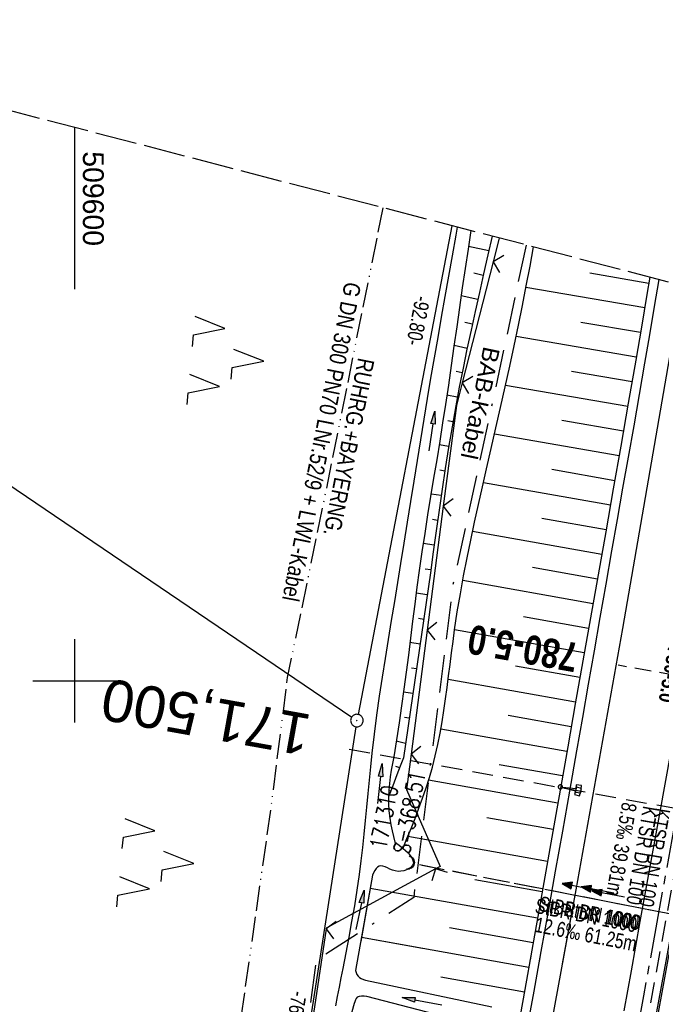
# Model space of a CAD drawing. Extents: x 509317 to 509828, y 453812 to 454779.
# Tile 21 of 23: x 509593 to 509670, y 454661 to 454779. Entities that reach past the tile are written whole.
import ezdxf
from ezdxf.enums import TextEntityAlignment as Align

# ---------------------------------------------------------------- set-up
doc = ezdxf.new("R2010")
doc.units = 0
doc.header["$LTSCALE"] = 10
doc.header["$MEASUREMENT"] = 0
for name, pattern in [('ACAD_ISO13W100', [36, 12, -3, 12, -3, 0, -3, 0, -3]), ('ACAD_ISO16W100', [73, 15, -6.5, 15, -6.5, 15, -7, 1, -7]), ('ACHSE', [5.5, 4, -0.5, 0.5, -0.5]), ('AUSGEZOGEN', [0]), ('LT00', [0]), ('LT12', [0.4, 0.3, -0.1]), ('LT14', [0.6, 0.5, -0.1]), ('LT17', [0.15, 0.1, -0.05]), ('STRICHLINIE2', [0.375, 0.25, -0.125])]:
    doc.linetypes.add(name, pattern=pattern)
doc.layers.get('0').update_dxf_attribs({"linetype": 'LT00'})
for name, color, linetype in [('--EK_FBR', 1, 'LT00'), ('--EK_Halt-Pfeil', 4, 'LT00'), ('--EK_Haltung', 7, 'STRICHLINIE2'), ('--EK_Haltung-Text', 140, 'LT00'), ('--EK_Schacht-Text', 5, 'LT00'), ('--EK_ST-93-1', 30, 'LT17'), ('--EK_STATIONSZEICHEN_NR', 19, 'LT17'), ('--EL_DFK_AB_L', 21, 'LT00'), ('--EL_DFK_AB_P', 7, 'LT00'), ('--EL_Halt-Pfeil', 4, 'LT00'), ('--EL_Haltung', 182, 'STRICHLINIE2'), ('--EL_Haltung-Text', 182, 'LT00'), ('-AX-093', 35, 'ACHSE'), ('-STATIONZEICHEN_NR', 19, 'LT00'), ('ABSTAND', 8, 'LT00'), ('BAB-KABEL', 220, 'ACAD_ISO16W100'), ('BAB-KABEL_TEXT', 221, 'Continuous'), ('DFK_AB_L', 21, 'LT00'), ('DFK_AB_P', 7, 'LT00'), ('DFK_KATASTER', 250, 'LT00'), ('DFK_NUTZUNG', 250, 'LT00'), ('DL', 182, 'LT12'), ('DL_PFEIL', 201, 'LT00'), ('DL_TEXT', 182, 'LT00'), ('GASLTG', 250, 'ACAD_ISO13W100'), ('GASLTG_TEXT', 250, 'Continuous'), ('PFEIL', 140, 'AUSGEZOGEN'), ('V116_AFBR_BAB', 250, 'LT00'), ('V116_BOESCH', 250, 'LT00'), ('V116_BOSCHUNG', 250, 'LT00'), ('V116_GRABEN', 250, 'LT00'), ('V116_LD_MARK', 250, 'LT00'), ('V116_RASTER', 250, 'LT00'), ('V116_SCHILD_K', 1, 'LT00'), ('V116_UK_DURCH', 182, 'LT00'), ('V116_ZAUN', 40, 'LT00'), ('V117_AFBR_BAB', 250, 'LT00'), ('V117_BOESCH', 250, 'LT00'), ('V117_BOSCHUNG', 250, 'LT00'), ('V117_GRABEN', 250, 'LT00'), ('V117_H_BORD', 8, 'LT00'), ('V117_LD_MARK', 250, 'LT00'), ('V117_RASTER', 250, 'LT00'), ('V117_SCHILD_K', 1, 'LT00'), ('V117_UK_DURCH', 182, 'LT00'), ('V117_ZAUN', 40, 'LT00')]:
    doc.layers.add(name, color=color, linetype=linetype)
doc.layers.add('-BLATT_117-RAND', color=7, linetype='LT14', plot=False)
doc.styles.add('Beschrift', font='ARIAL.TTF')
doc.styles.add('Haltungsbeschriftung', font='ARIAL.TTF', dxfattribs={"width": 0.75})
doc.styles.add('Knoten', font='ARIALBD.TTF', dxfattribs={"width": 0.8, "height": 1.8})
doc.styles.add('schachtbeschriftung', font='romans.shx', dxfattribs={"width": 0.75, "height": 2})
doc.styles.get("Standard").update_dxf_attribs({"font": 'ARIAL.TTF'})
doc.styles.add('Versorgungsltg', font='ARIAL.TTF', dxfattribs={"width": 0.8, "height": 2})

# ---------------------------------------------------------------- blocks, each defined once
blk = doc.blocks.new('SYMB0003')
at = {"color": 0, "linetype": 'ByBlock'}
for p, q in [((-0.015712, 0), (0.010166, 0.012015)), ((0, -0.021257), (-0.015712, 0)), ((0.010166, 0.012015), (0, -0.021257))]:
    blk.add_line(p, q, dxfattribs=at)
for points in [[(-0.031395, 0.499013), (-0.093691, 0.491144), (-0.154509, 0.475528), (-0.21289, 0.452414), (-0.267913, 0.422164), (-0.318712, 0.385257), (-0.364484, 0.342274), (-0.404509, 0.293893), (-0.438154, 0.240877), (-0.464888, 0.184062), (-0.484292, 0.124345), (-0.496058, 0.062667), (-0.5, 0)], [(-0.5, 0), (-0.496058, -0.062667), (-0.484292, -0.124345), (-0.464888, -0.184062), (-0.438154, -0.240877), (-0.404509, -0.293893), (-0.364485, -0.342274), (-0.318712, -0.385257), (-0.267914, -0.422164), (-0.21289, -0.452414), (-0.154509, -0.475529), (-0.093691, -0.491144), (-0.031395, -0.499014), (0.031395, -0.499014)], [(0.5, 0), (0.496057, 0.062667), (0.484292, 0.124345), (0.464888, 0.184062), (0.438153, 0.240877), (0.404509, 0.293893), (0.364484, 0.342274), (0.318712, 0.385257), (0.267913, 0.422164), (0.21289, 0.452414), (0.154509, 0.475528), (0.093691, 0.491144), (0.031395, 0.499013), (-0.031395, 0.499013)], [(0.031395, -0.499014), (0.093691, -0.491144), (0.154509, -0.475529), (0.21289, -0.452414), (0.267914, -0.422164), (0.318712, -0.385257), (0.364485, -0.342274), (0.404509, -0.293893), (0.438154, -0.240877), (0.464889, -0.184062), (0.484292, -0.124345), (0.496058, -0.062667), (0.5, 0)]]:
    blk.add_lwpolyline(points, dxfattribs=at)
blk = doc.blocks.new('SYMB7221')
at = {"color": 0, "linetype": 'ByBlock'}
for p, q in [((0, 0.435), (-0.11, 0.065)), ((0.11, 0.065), (0, 0.435)), ((0.25, 0.065), (0.11, 0.065)), ((-0.35, -0.065), (-0.46, -0.435)), ((0.35, -0.065), (0.24, -0.435))]:
    blk.add_line(p, q, dxfattribs=at)
for points in [[(-0.1, -0.435), (-0.24, -0.435), (-0.35, -0.065)], [(0.6, -0.435), (0.46, -0.435), (0.35, -0.065)]]:
    blk.add_lwpolyline(points, dxfattribs=at)
blk = doc.blocks.new('Pfreil3')
at = {"layer": 'PFEIL'}
blk.add_hatch(color=256, dxfattribs=at).paths.add_polyline_path([(-1.55, 0.27), (-1.55, -0.27), (0, 0)])
for p, q in [((-1.55, 0), (-4.83, 0)), ((-1.55, -0.27), (-1.55, 0.27)), ((-1.55, 0.27), (0, 0)), ((0, 0), (-1.55, -0.27))]:
    blk.add_line(p, q, dxfattribs=at)
blk = doc.blocks.new('SYMB1107')
at = {"color": 0, "linetype": 'ByBlock'}
for points in [[(-0.2, 0), (-0.196157, 0.039018), (-0.184776, 0.076537), (-0.166294, 0.111114), (-0.141421, 0.141421), (-0.111114, 0.166294), (-0.076537, 0.184776), (-0.039018, 0.196157), (0, 0.2)], [(0, 0.2), (0.039018, 0.196157), (0.076537, 0.184776), (0.111114, 0.166294), (0.141421, 0.141421), (0.166294, 0.111114), (0.184776, 0.076537), (0.196157, 0.039018), (0.2, 0)]]:
    blk.add_lwpolyline(points, dxfattribs=at)
blk = doc.blocks.new('SYMB1263')
at = {"color": 0, "linetype": 'ByBlock'}
for p, q in [((0.014231, 0.098982), (-0.014231, 0.098982)), ((-0.014231, -0.098982), (0.014232, -0.098982))]:
    blk.add_line(p, q, dxfattribs=at)
for points in [[(0, 0.1), (0, 0.75), (0.18, 0.75), (0.18, 1), (-0.18, 1), (-0.18, 0.75), (0, 0.75)], [(-0.014231, 0.098982), (-0.041542, 0.090963), (-0.065486, 0.075575), (-0.084125, 0.054064), (-0.095949, 0.028173), (-0.1, 0)], [(-0.1, 0), (-0.095949, -0.028173), (-0.084125, -0.054064), (-0.065486, -0.075575), (-0.041541, -0.090963), (-0.014231, -0.098982)], [(0.1, 0), (0.095949, 0.028173), (0.084125, 0.054064), (0.065486, 0.075575), (0.041541, 0.090963), (0.014231, 0.098982)], [(0.014232, -0.098982), (0.041542, -0.090963), (0.065486, -0.075575), (0.084125, -0.054064), (0.095949, -0.028173), (0.1, 0)]]:
    blk.add_lwpolyline(points, dxfattribs=at)
blk = doc.blocks.new('SYMB0024')
at = {"color": 0, "linetype": 'ByBlock'}
for p, q in [((-0.5, 0.5), (0, 0)), ((0, 0), (0.5, 0.5))]:
    blk.add_line(p, q, dxfattribs=at)
blk = doc.blocks.new('SYMB0070')
at = {"color": 0, "linetype": 'ByBlock'}
for p, q in [((-0.5, 0), (0.2, 0)), ((0.5, 0), (0.2, 0.1)), ((0.2, 0.1), (0.2, 0)), ((0.468, 0), (0.21, 0.086)), ((0.21, 0.086), (0.21, -0.086)), ((0.21, -0.086), (0.468, 0)), ((0.22, -0.072), (0.437, 0)), ((0.23, -0.058), (0.405, 0)), ((0.24, -0.045), (0.374, 0)), ((0.342, 0), (0.25, 0.031)), ((0.25, 0.031), (0.25, -0.031)), ((0.25, -0.031), (0.342, 0)), ((0.26, -0.017), (0.31, 0)), ((0.27, -0.003), (0.279, 0))]:
    blk.add_line(p, q, dxfattribs=at)
for points in [[(0.2, 0), (0.2, -0.1), (0.5, 0)], [(0.437, 0), (0.22, 0.072), (0.22, -0.072)], [(0.405, 0), (0.23, 0.058), (0.23, -0.058)], [(0.374, 0), (0.24, 0.045), (0.24, -0.045)], [(0.31, 0), (0.26, 0.017), (0.26, -0.017)], [(0.279, 0), (0.27, 0.003), (0.27, -0.003)]]:
    blk.add_lwpolyline(points, dxfattribs=at)

msp = doc.modelspace()

# ---------------------------------------------------------------- linework, layer by layer
at = {"layer": '--EK_FBR'}
for points in [[(509654.27, 454658.02), (509655.12, 454662.75), (509655.97, 454667.49), (509656.84, 454672.31), (509657.7, 454677.13), (509658.56, 454681.94), (509659.42, 454686.76), (509660.27, 454691.58), (509660.97, 454695.59), (509661.67, 454699.59), (509662.37, 454703.6), (509663.06, 454707.6), (509663.76, 454711.6), (509664.47, 454715.61), (509665.13, 454719.36), (509665.79, 454723.11), (509666.46, 454726.86), (509667.12, 454730.62), (509667.77, 454734.37), (509668.42, 454738.12), (509669, 454741.52), (509669.57, 454744.91), (509670.12, 454748.16)], [(509655.76, 454666.33), (509655.97, 454667.49), (509656.84, 454672.31), (509657.7, 454677.13), (509658.56, 454681.94), (509659.42, 454686.76), (509660.27, 454691.58), (509660.97, 454695.59), (509661.67, 454699.59), (509662.37, 454703.6), (509663.06, 454707.6), (509663.76, 454711.6), (509664.47, 454715.61), (509665.13, 454719.36), (509665.79, 454723.11), (509666.46, 454726.86), (509667.12, 454730.62), (509667.77, 454734.37), (509668.42, 454738.12), (509669, 454741.52), (509669.57, 454744.91), (509670.12, 454748.16)]]:
    msp.add_lwpolyline(points, dxfattribs=at)
at = {"layer": '--EK_FBR', "color": 2}
for points in [[(509680.9, 454745.35), (509680.3, 454741.85), (509679.3, 454735.99), (509678.29, 454730.09), (509677.28, 454724.19), (509676.25, 454718.29), (509675.22, 454712.39), (509674.39, 454707.69), (509673.56, 454702.99), (509672.72, 454698.29), (509671.88, 454693.59), (509671.04, 454688.89), (509669.97, 454682.95), (509668.9, 454677.02), (509667.83, 454671.09), (509666.76, 454665.16), (509665.9, 454660.39)], [(509680.9, 454745.35), (509680.3, 454741.85), (509679.3, 454735.99), (509678.29, 454730.09), (509677.28, 454724.19), (509676.25, 454718.29), (509675.22, 454712.39), (509674.39, 454707.69), (509673.56, 454702.99), (509672.72, 454698.29), (509671.88, 454693.59), (509671.04, 454688.89), (509669.97, 454682.95), (509668.9, 454677.02), (509667.83, 454671.09), (509666.76, 454665.16), (509666.76, 454665.13)], [(509684.88, 454744.32), (509684.68, 454743.18), (509683.34, 454735.32), (509682.32, 454729.37), (509681.3, 454723.42), (509680.27, 454717.47), (509679.23, 454711.52), (509677.86, 454703.71), (509676.48, 454695.9), (509675.09, 454688.09), (509674.03, 454682.15), (509672.95, 454676.2), (509671.87, 454670.26), (509670.79, 454664.32), (509668.62, 454652.5)]]:
    msp.add_lwpolyline(points, dxfattribs=at)
at = {"layer": '--EK_Haltung'}
for p, q in [((509674.96, 454693.3), (509668.03, 454655.62)), ((509699.34, 454666.52), (509640.71, 454678.03))]:
    msp.add_line(p, q, dxfattribs=at)
at = {"layer": '--EK_ST-93-1', "ltscale": 2.5}
msp.add_line((509672.32, 454684.61), (509632.96, 454691.74), dxfattribs=at)
at = {"layer": '--EK_STATIONSZEICHEN_NR', "ltscale": 2}
msp.add_line((509675.08, 454700.12), (509665.23, 454701.86), dxfattribs=at)
at = {"layer": '--EL_DFK_AB_L'}
for p, q in [((509645.26, 454754.63), (509634.01, 454695.96)), ((509633.75, 454694.48), (509622.1, 454619.91))]:
    msp.add_line(p, q, dxfattribs=at)
at = {"layer": '--EL_Haltung'}
for p, q in [((509674.96, 454693.3), (509668.03, 454655.62)), ((509699.34, 454666.52), (509640.71, 454678.03))]:
    msp.add_line(p, q, dxfattribs=at)
at = {"layer": '-AX-093', "ltscale": 0.2}
msp.add_lwpolyline([(509682.85, 454744.84), (509680.66, 454731.99), (509676.6, 454708.71), (509672.47, 454685.44), (509668.26, 454662.19), (509663.98, 454638.95), (509659.61, 454615.73), (509655.16, 454592.52), (509650.64, 454569.33), (509646.04, 454546.15), (509641.35, 454522.99), (509636.59, 454499.84), (509631.76, 454476.71), (509626.84, 454453.6), (509621.85, 454430.5), (509616.77, 454407.42), (509611.62, 454384.36), (509606.39, 454361.31)], dxfattribs=at)
at = {"layer": '-BLATT_117-RAND'}
msp.add_lwpolyline([(509550.3, 454779.36), (509317.2, 453884.21), (509594.93, 453811.89), (509828.04, 454707.03), (509550.3, 454779.36)], dxfattribs=at)
at = {"layer": 'BAB-KABEL', "ltscale": 0.03, "flags": 128}
msp.add_lwpolyline([(509654.18, 454752.31), (509649.8, 454731.91), (509645.39, 454711.52), (509640.68, 454673.99), (509628.98, 454666.4), (509623.35, 454623.69), (509618.17, 454588.72), (509612.85, 454551.17), (509607.22, 454515.13), (509602.81, 454490.11), (509597.97, 454465.58), (509592.07, 454427.9), (509586.78, 454397.77), (509581.94, 454365.98), (509576.64, 454335.85), (509570.59, 454300.15), (509566.51, 454283.22), (509563.93, 454275.01), (509554.7, 454243.68), (509546.38, 454216.59), (509537.75, 454189.63), (509530.61, 454161.42), (509521.72, 454129.27), (509507.61, 454076.48), (509491.41, 454016.32), (509481.47, 453981.55), (509458.21, 453903.63), (509443.88, 453851.22)], dxfattribs=at)
at = {"layer": 'DFK_AB_L'}
for p, q in [((509645.26, 454754.63), (509634.01, 454695.96)), ((509633.75, 454694.48), (509622.1, 454619.91))]:
    msp.add_line(p, q, dxfattribs=at)
at = {"layer": 'DFK_KATASTER'}
msp.add_line((509544.23, 454756.04), (509633.25, 454695.64), dxfattribs=at)
at = {"layer": 'DL'}
msp.add_line((509699.29, 454666.53), (509640.76, 454678.02), dxfattribs=at)
at = {"layer": 'GASLTG', "ltscale": 0.025, "flags": 128}
msp.add_lwpolyline([(509636.99, 454756.79), (509630.01, 454722.15), (509625.52, 454700.41), (509623.56, 454684.93), (509618.48, 454649.27), (509611.85, 454606.09), (509605.58, 454569.67), (509598.82, 454529.7), (509593.28, 454495.72), (509588.46, 454464.7), (509581.73, 454423.05), (509565.4, 454353.78), (509547.78, 454280.34), (509530.41, 454208.18), (509515.13, 454143.3), (509504.09, 454101.66), (509494.78, 454069.32), (509485.05, 454035.41), (509470.65, 453985.96), (509464.08, 453964.07), (509450.2, 453919.85), (509429.44, 453854.99)], dxfattribs=at)
at = {"layer": 'V116_AFBR_BAB'}
msp.add_lwpolyline([(509655.76, 454666.33), (509655.97, 454667.49), (509656.84, 454672.31), (509657.7, 454677.13), (509658.56, 454681.94), (509659.42, 454686.76), (509660.27, 454691.58), (509660.97, 454695.59), (509661.67, 454699.59), (509662.37, 454703.6), (509663.06, 454707.6), (509663.76, 454711.6), (509664.47, 454715.61), (509665.13, 454719.36), (509665.79, 454723.11), (509666.46, 454726.86), (509667.12, 454730.62), (509667.77, 454734.37), (509668.42, 454738.12), (509669, 454741.52), (509669.57, 454744.91), (509670.12, 454748.16)], dxfattribs=at)
at = {"layer": 'V116_AFBR_BAB', "color": 0}
msp.add_lwpolyline([(509680.9, 454745.35), (509680.3, 454741.85), (509679.3, 454735.99), (509678.29, 454730.09), (509677.28, 454724.19), (509676.25, 454718.29), (509675.22, 454712.39), (509674.39, 454707.69), (509673.56, 454702.99), (509672.72, 454698.29), (509671.88, 454693.59), (509671.04, 454688.89), (509669.97, 454682.95), (509668.9, 454677.02), (509667.83, 454671.09), (509666.76, 454665.16), (509666.76, 454665.13)], dxfattribs=at)
at = {"layer": 'V116_BOESCH'}
for points in [[(509650.1, 454753.37), (509649.59, 454751.13), (509649.07, 454748.86), (509648.56, 454746.6), (509648.05, 454744.34), (509647.56, 454742.07), (509647.07, 454739.81), (509646.6, 454737.54), (509646.15, 454735.26), (509645.72, 454732.99), (509645.28, 454730.5), (509644.86, 454728), (509644.47, 454725.5), (509644.09, 454723), (509643.73, 454720.49), (509643.38, 454717.98), (509643.03, 454715.47), (509642.69, 454712.96), (509639.46, 454690.76), (509639.06, 454689.73), (509638.67, 454688.7), (509638.16, 454687.38), (509637.66, 454686.06)], [(509639.37, 454679.84), (509639.87, 454681.05), (509640.36, 454682.26), (509640.84, 454683.48), (509641.3, 454684.7), (509641.75, 454685.92), (509642.17, 454687.16), (509642.56, 454688.39), (509642.92, 454689.64), (509643.27, 454690.98), (509643.57, 454692.33), (509643.85, 454693.69), (509644.09, 454695.06), (509644.31, 454696.43), (509644.51, 454697.81), (509644.69, 454699.19), (509644.87, 454700.58), (509645.04, 454701.96), (509645.22, 454703.35), (509645.4, 454704.73), (509645.59, 454706.12), (509645.91, 454708.28), (509646.28, 454710.44), (509646.67, 454712.6), (509647.08, 454714.75), (509647.52, 454716.89), (509647.98, 454719.03), (509648.45, 454721.16), (509648.93, 454723.3), (509649.42, 454725.43), (509649.99, 454727.89), (509650.55, 454730.35), (509651.11, 454732.82), (509651.67, 454735.28), (509652.21, 454737.75), (509652.75, 454740.22), (509653.26, 454742.7), (509653.73, 454745.05), (509654.19, 454747.41), (509654.64, 454749.77), (509655.07, 454752.08)], [(509669.03, 454748.44), (509668.67, 454746.36), (509668, 454742.43), (509667.33, 454738.5), (509666.43, 454733.34), (509665.53, 454728.18), (509664.63, 454723.02), (509663.72, 454717.86), (509662.81, 454712.7), (509661.89, 454707.54), (509660.98, 454702.39), (509660.07, 454697.23), (509659.16, 454692.07), (509658.45, 454688), (509657.74, 454683.93), (509657.02, 454679.85), (509656.31, 454675.78), (509655.59, 454671.71), (509654.86, 454667.64), (509654.65, 454666.46)]]:
    msp.add_lwpolyline(points, dxfattribs=at)
at = {"layer": 'V116_BOSCHUNG'}
for p, q in [((509649.7, 454751.6), (509647.25, 454752.15)), ((509649.03, 454748.67), (509647.91, 454748.93)), ((509668.9, 454747.71), (509661.81, 454748.93)), ((509668.4, 454744.75), (509654.15, 454747.2)), ((509648.37, 454745.75), (509646.37, 454746.2)), ((509647.72, 454742.82), (509646.83, 454743.02)), ((509667.89, 454741.79), (509660.73, 454743.02)), ((509667.38, 454738.83), (509652.98, 454741.31)), ((509647.09, 454739.9), (509645.52, 454740.23)), ((509646.49, 454736.97), (509645.79, 454737.11)), ((509666.88, 454735.88), (509659.61, 454737.13)), ((509666.36, 454732.92), (509651.7, 454735.44)), ((509645.91, 454734.03), (509644.66, 454734.27)), ((509645.38, 454731.09), (509644.79, 454731.19)), ((509665.85, 454729.95), (509658.45, 454731.24)), ((509665.33, 454726.99), (509650.38, 454729.61)), ((509644.88, 454728.14), (509643.73, 454728.33)), ((509644.42, 454725.18), (509643.83, 454725.27)), ((509664.81, 454724.02), (509657.26, 454725.36)), ((509664.29, 454721.06), (509649.04, 454723.77)), ((509643.98, 454722.22), (509642.76, 454722.39)), ((509643.55, 454719.25), (509642.92, 454719.34)), ((509663.76, 454718.11), (509656.07, 454719.47)), ((509663.24, 454715.15), (509647.74, 454717.9)), ((509643.14, 454716.28), (509641.82, 454716.46)), ((509642.74, 454713.31), (509642.06, 454713.4)), ((509662.72, 454712.2), (509654.92, 454713.58)), ((509662.2, 454709.25), (509646.56, 454712.02)), ((509642.31, 454710.33), (509640.98, 454710.53)), ((509641.88, 454707.36), (509641.24, 454707.46)), ((509661.67, 454706.29), (509653.86, 454707.68)), ((509661.15, 454703.34), (509645.59, 454706.1)), ((509641.45, 454704.39), (509640.22, 454704.58)), ((509641.01, 454701.42), (509640.43, 454701.51)), ((509660.63, 454700.38), (509652.91, 454701.75)), ((509660.11, 454697.43), (509644.82, 454700.14)), ((509640.58, 454698.46), (509639.46, 454698.62)), ((509640.15, 454695.49), (509639.59, 454695.57)), ((509659.58, 454694.48), (509652, 454695.82)), ((509659.07, 454691.52), (509643.94, 454694.2)), ((509639.71, 454692.48), (509638.59, 454692.73)), ((509639, 454689.56), (509638.54, 454689.7)), ((509658.55, 454688.57), (509650.94, 454689.92)), ((509657.98, 454685.31), (509642.46, 454688.07)), ((509637.91, 454686.73), (509637.69, 454686.81)), ((509657.42, 454682.13), (509649.46, 454683.55)), ((509656.75, 454678.31), (509639.97, 454681.29)), ((509656.11, 454674.68), (509648, 454676.11)), ((509655.55, 454671.51), (509635.47, 454675.07)), ((509655.03, 454668.54), (509644.99, 454670.33)), ((509641.74, 454667.87), (509634.42, 454669.18))]:
    msp.add_line(p, q, dxfattribs=at)
at = {"layer": 'V116_GRABEN'}
for points in [[(509632.87, 454668.84), (509632.94, 454669.21), (509633.28, 454671.1), (509633.61, 454672.98), (509633.91, 454674.87), (509634.18, 454676.76), (509634.39, 454678.37), (509634.58, 454679.98), (509634.75, 454681.6), (509634.91, 454683.21), (509635.07, 454684.83), (509635.22, 454686.45), (509635.38, 454688.07), (509635.54, 454689.68), (509635.71, 454691.3), (509635.98, 454693.58), (509636.28, 454695.86), (509636.6, 454698.14), (509636.94, 454700.42), (509637.29, 454702.69), (509637.65, 454704.96), (509638.03, 454707.24), (509638.4, 454709.51), (509638.78, 454711.78), (509639.15, 454714.06), (509639.55, 454716.53), (509639.95, 454719.02), (509640.34, 454721.5), (509640.73, 454723.98), (509641.12, 454726.45), (509641.52, 454728.93), (509641.92, 454731.4), (509642.33, 454733.87), (509642.74, 454736.32), (509643.17, 454738.77), (509643.6, 454741.21), (509644.03, 454743.66), (509644.47, 454746.11), (509644.9, 454748.56), (509645.33, 454751.02), (509645.76, 454753.48), (509645.92, 454754.46)], [(509647.55, 454754.04), (509647.2, 454751.82), (509646.84, 454749.48), (509646.5, 454747.15), (509646.17, 454744.82), (509645.84, 454742.48), (509645.51, 454740.16), (509645.18, 454737.83), (509644.84, 454735.5), (509644.49, 454733.17), (509644.15, 454730.96), (509643.8, 454728.75), (509643.44, 454726.54), (509643.07, 454724.33), (509642.71, 454722.11), (509642.35, 454719.9), (509642.01, 454717.68), (509641.67, 454715.47), (509641.35, 454713.25), (509641.07, 454711.22), (509640.8, 454709.18), (509640.55, 454707.15), (509640.29, 454705.12), (509640.04, 454703.08), (509639.78, 454701.05), (509639.51, 454699.01), (509639.23, 454696.98), (509638.94, 454694.95), (509638.62, 454692.91), (509638.28, 454690.88), (509638.13, 454690.08), (509638, 454689.28), (509637.87, 454688.48), (509637.77, 454687.67), (509637.69, 454686.87), (509637.66, 454686.06), (509637.67, 454685.21), (509637.72, 454684.37), (509637.82, 454683.52), (509637.96, 454682.69), (509638.1, 454682), (509638.26, 454681.32), (509638.42, 454680.63)], [(509638.42, 454680.63), (509638.92, 454680.26), (509639.4, 454679.88), (509639.7, 454679.62), (509640, 454679.35), (509640.27, 454679.03), (509640.43, 454678.8), (509640.55, 454678.56), (509640.63, 454678.32), (509640.64, 454678.09), (509640.55, 454677.85), (509640.36, 454677.63), (509640.11, 454677.45), (509639.81, 454677.3), (509639.5, 454677.2), (509639.15, 454677.13), (509638.81, 454677.12), (509638.47, 454677.17), (509638.12, 454677.28), (509637.84, 454677.4), (509637.56, 454677.53), (509637.27, 454677.65), (509637, 454677.74), (509636.75, 454677.78), (509636.53, 454677.75), (509636.34, 454677.63), (509636.17, 454677.45), (509636.02, 454677.22), (509635.88, 454676.95), (509635.75, 454676.66), (509634.33, 454668.68)]]:
    msp.add_lwpolyline(points, dxfattribs=at)
at = {"layer": 'V116_LD_MARK'}
msp.add_lwpolyline([(509672.83, 454747.45), (509671.17, 454737.71), (509668.46, 454722), (509665.72, 454706.29), (509662.94, 454690.59), (509660.12, 454674.9), (509658.51, 454666.03)], dxfattribs=at)
at = {"layer": 'V116_RASTER'}
for p, q in [((509600, 454705), (509600, 454695)), ((509595, 454700), (509605, 454700))]:
    msp.add_line(p, q, dxfattribs=at)
at = {"layer": 'V116_ZAUN'}
for p, q in [((509650.94, 454753.15), (509650.21, 454750.3)), ((509650.21, 454750.3), (509646.5, 454735.76)), ((509644.23, 454720.95), (509642.3, 454706.08)), ((509642.3, 454706.08), (509640.37, 454691.2)), ((509630.19, 454670.2), (509630.03, 454669.15))]:
    msp.add_line(p, q, dxfattribs=at)
for points in [[(509646.5, 454735.76), (509645.8, 454733.03), (509644.23, 454720.95)], [(509640.37, 454691.2), (509639.81, 454686.95), (509643.85, 454677.7), (509643.3, 454677.41)], [(509643.3, 454677.41), (509630.2, 454670.3), (509630.19, 454670.2)]]:
    msp.add_lwpolyline(points, dxfattribs=at)
at = {"layer": 'V117_AFBR_BAB'}
msp.add_lwpolyline([(509654.27, 454658.02), (509655.12, 454662.75), (509655.97, 454667.49), (509656.84, 454672.31), (509657.7, 454677.13), (509658.56, 454681.94), (509659.42, 454686.76), (509660.27, 454691.58), (509660.97, 454695.59), (509661.67, 454699.59), (509662.37, 454703.6), (509663.06, 454707.6), (509663.76, 454711.6), (509664.47, 454715.61), (509665.13, 454719.36), (509665.79, 454723.11), (509666.46, 454726.86), (509667.12, 454730.62), (509667.77, 454734.37), (509668.42, 454738.12), (509669, 454741.52), (509669.57, 454744.91), (509670.12, 454748.16)], dxfattribs=at)
at = {"layer": 'V117_AFBR_BAB', "color": 0}
for points in [[(509680.9, 454745.35), (509680.3, 454741.85), (509679.3, 454735.99), (509678.29, 454730.09), (509677.28, 454724.19), (509676.25, 454718.29), (509675.22, 454712.39), (509674.39, 454707.69), (509673.56, 454702.99), (509672.72, 454698.29), (509671.88, 454693.59), (509671.04, 454688.89), (509669.97, 454682.95), (509668.9, 454677.02), (509667.83, 454671.09), (509666.76, 454665.16), (509665.9, 454660.39)], [(509684.88, 454744.32), (509684.68, 454743.18), (509683.34, 454735.32), (509682.32, 454729.37), (509681.3, 454723.42), (509680.27, 454717.47), (509679.23, 454711.52), (509677.86, 454703.71), (509676.48, 454695.9), (509675.09, 454688.09), (509674.03, 454682.15), (509672.95, 454676.2), (509671.87, 454670.26), (509670.79, 454664.32), (509668.62, 454652.5)]]:
    msp.add_lwpolyline(points, dxfattribs=at)
at = {"layer": 'V117_BOESCH'}
for points in [[(509650.1, 454753.37), (509649.59, 454751.13), (509649.07, 454748.86), (509648.56, 454746.6), (509648.05, 454744.34), (509647.56, 454742.07), (509647.07, 454739.81), (509646.6, 454737.54), (509646.15, 454735.26), (509645.72, 454732.99), (509645.28, 454730.5), (509644.86, 454728), (509644.47, 454725.5), (509644.09, 454723), (509643.73, 454720.49), (509643.38, 454717.98), (509643.03, 454715.47), (509642.69, 454712.96), (509639.46, 454690.76), (509639.06, 454689.73), (509638.67, 454688.7), (509638.16, 454687.38), (509637.66, 454686.06)], [(509639.37, 454679.84), (509639.87, 454681.05), (509640.36, 454682.26), (509640.84, 454683.48), (509641.3, 454684.7), (509641.75, 454685.92), (509642.17, 454687.16), (509642.56, 454688.39), (509642.92, 454689.64), (509643.27, 454690.98), (509643.57, 454692.33), (509643.85, 454693.69), (509644.09, 454695.06), (509644.31, 454696.43), (509644.51, 454697.81), (509644.69, 454699.19), (509644.87, 454700.58), (509645.04, 454701.96), (509645.22, 454703.35), (509645.4, 454704.73), (509645.59, 454706.12), (509645.91, 454708.28), (509646.28, 454710.44), (509646.67, 454712.6), (509647.08, 454714.75), (509647.52, 454716.89), (509647.98, 454719.03), (509648.45, 454721.16), (509648.93, 454723.3), (509649.42, 454725.43), (509649.99, 454727.89), (509650.55, 454730.35), (509651.11, 454732.82), (509651.67, 454735.28), (509652.21, 454737.75), (509652.75, 454740.22), (509653.26, 454742.7), (509653.73, 454745.05), (509654.19, 454747.41), (509654.64, 454749.77), (509655.07, 454752.08)], [(509669.03, 454748.44), (509668.67, 454746.36), (509668, 454742.43), (509667.33, 454738.5), (509666.43, 454733.34), (509665.53, 454728.18), (509664.63, 454723.02), (509663.72, 454717.86), (509662.81, 454712.7), (509661.89, 454707.54), (509660.98, 454702.39), (509660.07, 454697.23), (509659.16, 454692.07), (509658.45, 454688), (509657.74, 454683.93), (509657.02, 454679.85), (509656.31, 454675.78), (509655.59, 454671.71), (509654.86, 454667.64), (509654.02, 454662.95), (509653.16, 454658.26)]]:
    msp.add_lwpolyline(points, dxfattribs=at)
at = {"layer": 'V117_BOSCHUNG'}
for p, q in [((509649.7, 454751.6), (509647.25, 454752.15)), ((509649.03, 454748.67), (509647.91, 454748.93)), ((509668.9, 454747.71), (509661.81, 454748.93)), ((509668.4, 454744.75), (509654.15, 454747.2)), ((509648.37, 454745.75), (509646.37, 454746.2)), ((509647.72, 454742.82), (509646.83, 454743.02)), ((509667.89, 454741.79), (509660.73, 454743.02)), ((509667.38, 454738.83), (509652.98, 454741.31)), ((509647.09, 454739.9), (509645.52, 454740.23)), ((509646.49, 454736.97), (509645.79, 454737.11)), ((509666.88, 454735.88), (509659.61, 454737.13)), ((509666.36, 454732.92), (509651.7, 454735.44)), ((509645.91, 454734.03), (509644.66, 454734.27)), ((509645.38, 454731.09), (509644.79, 454731.19)), ((509665.85, 454729.95), (509658.45, 454731.24)), ((509665.33, 454726.99), (509650.38, 454729.61)), ((509644.88, 454728.14), (509643.73, 454728.33)), ((509644.42, 454725.18), (509643.83, 454725.27)), ((509664.81, 454724.02), (509657.26, 454725.36)), ((509664.29, 454721.06), (509649.04, 454723.77)), ((509643.98, 454722.22), (509642.76, 454722.39)), ((509643.55, 454719.25), (509642.92, 454719.34)), ((509663.76, 454718.11), (509656.07, 454719.47)), ((509663.24, 454715.15), (509647.74, 454717.9)), ((509643.14, 454716.28), (509641.82, 454716.46)), ((509642.74, 454713.31), (509642.06, 454713.4)), ((509662.72, 454712.2), (509654.92, 454713.58)), ((509662.2, 454709.25), (509646.56, 454712.02)), ((509642.31, 454710.33), (509640.98, 454710.53)), ((509641.88, 454707.36), (509641.24, 454707.46)), ((509661.67, 454706.29), (509653.86, 454707.68)), ((509661.15, 454703.34), (509645.59, 454706.1)), ((509641.45, 454704.39), (509640.22, 454704.58)), ((509641.01, 454701.42), (509640.43, 454701.51)), ((509660.63, 454700.38), (509652.91, 454701.75)), ((509660.11, 454697.43), (509644.82, 454700.14)), ((509640.58, 454698.46), (509639.46, 454698.62)), ((509640.15, 454695.49), (509639.59, 454695.57)), ((509659.58, 454694.48), (509652, 454695.82)), ((509659.07, 454691.52), (509643.94, 454694.2)), ((509639.71, 454692.48), (509638.59, 454692.73)), ((509639, 454689.56), (509638.54, 454689.7)), ((509658.55, 454688.57), (509650.94, 454689.92)), ((509657.98, 454685.31), (509642.46, 454688.07)), ((509637.91, 454686.73), (509637.69, 454686.81)), ((509657.42, 454682.13), (509649.46, 454683.55)), ((509656.75, 454678.31), (509639.97, 454681.29)), ((509656.11, 454674.68), (509648, 454676.11)), ((509655.55, 454671.51), (509635.47, 454675.07)), ((509655.03, 454668.54), (509644.99, 454670.33)), ((509654.49, 454665.58), (509634.42, 454669.18)), ((509653.96, 454662.63), (509643.93, 454664.43))]:
    msp.add_line(p, q, dxfattribs=at)
at = {"layer": 'V117_GRABEN'}
for points in [[(509631.33, 454660.96), (509631.55, 454662.08), (509631.77, 454663.21), (509631.99, 454664.33), (509632.21, 454665.46), (509632.58, 454667.33), (509632.94, 454669.21), (509633.28, 454671.1), (509633.61, 454672.98), (509633.91, 454674.87), (509634.18, 454676.76), (509634.39, 454678.37), (509634.58, 454679.98), (509634.75, 454681.6), (509634.91, 454683.21), (509635.07, 454684.83), (509635.22, 454686.45), (509635.38, 454688.07), (509635.54, 454689.68), (509635.71, 454691.3), (509635.98, 454693.58), (509636.28, 454695.86), (509636.6, 454698.14), (509636.94, 454700.42), (509637.29, 454702.69), (509637.65, 454704.96), (509638.03, 454707.24), (509638.4, 454709.51), (509638.78, 454711.78), (509639.15, 454714.06), (509639.55, 454716.53), (509639.95, 454719.02), (509640.34, 454721.5), (509640.73, 454723.98), (509641.12, 454726.45), (509641.52, 454728.93), (509641.92, 454731.4), (509642.33, 454733.87), (509642.74, 454736.32), (509643.17, 454738.77), (509643.6, 454741.21), (509644.03, 454743.66), (509644.47, 454746.11), (509644.9, 454748.56), (509645.33, 454751.02), (509645.76, 454753.48), (509645.92, 454754.46)], [(509647.55, 454754.04), (509647.2, 454751.82), (509646.84, 454749.48), (509646.5, 454747.15), (509646.17, 454744.82), (509645.84, 454742.48), (509645.51, 454740.16), (509645.18, 454737.83), (509644.84, 454735.5), (509644.49, 454733.17), (509644.15, 454730.96), (509643.8, 454728.75), (509643.44, 454726.54), (509643.07, 454724.33), (509642.71, 454722.11), (509642.35, 454719.9), (509642.01, 454717.68), (509641.67, 454715.47), (509641.35, 454713.25), (509641.07, 454711.22), (509640.8, 454709.18), (509640.55, 454707.15), (509640.29, 454705.12), (509640.04, 454703.08), (509639.78, 454701.05), (509639.51, 454699.01), (509639.23, 454696.98), (509638.94, 454694.95), (509638.62, 454692.91), (509638.28, 454690.88), (509638.13, 454690.08), (509638, 454689.28), (509637.87, 454688.48), (509637.77, 454687.67), (509637.69, 454686.87), (509637.66, 454686.06), (509637.67, 454685.21), (509637.72, 454684.37), (509637.82, 454683.52), (509637.96, 454682.69), (509638.1, 454682), (509638.26, 454681.32), (509638.42, 454680.63)], [(509638.42, 454680.63), (509638.92, 454680.26), (509639.4, 454679.88), (509639.7, 454679.62), (509640, 454679.35), (509640.27, 454679.03), (509640.43, 454678.8), (509640.55, 454678.56), (509640.63, 454678.32), (509640.64, 454678.09), (509640.55, 454677.85), (509640.36, 454677.63), (509640.11, 454677.45), (509639.81, 454677.3), (509639.5, 454677.2), (509639.15, 454677.13), (509638.81, 454677.12), (509638.47, 454677.17), (509638.12, 454677.28), (509637.84, 454677.4), (509637.56, 454677.53), (509637.27, 454677.65), (509637, 454677.74), (509636.75, 454677.78), (509636.53, 454677.75), (509636.34, 454677.63), (509636.17, 454677.45), (509636.02, 454677.22), (509635.88, 454676.95), (509635.75, 454676.66), (509633.71, 454665.2), (509633.79, 454664.96), (509633.88, 454664.73), (509634.01, 454664.54), (509634.18, 454664.37), (509634.4, 454664.24), (509634.65, 454664.13), (509634.9, 454664.04), (509650.04, 454660.84)], [(509649.38, 454658.36), (509635.06, 454662.08), (509634.73, 454662.13), (509634.42, 454662.14), (509634.15, 454662.11), (509633.92, 454662), (509633.8, 454661.86), (509633.7, 454661.68), (509633.63, 454661.47), (509633.56, 454661.25), (509633.08, 454659.54)]]:
    msp.add_lwpolyline(points, dxfattribs=at)
at = {"layer": 'V117_H_BORD'}
msp.add_lwpolyline([(509597.93, 454315.78), (509613.7, 454384.15), (509628.71, 454452.58), (509643.42, 454522.86), (509652.79, 454569.73), (509661.93, 454617.16), (509674.96, 454688.09), (509684.71, 454744.36)], dxfattribs=at)
at = {"layer": 'V117_LD_MARK'}
msp.add_lwpolyline([(509672.83, 454747.45), (509671.17, 454737.71), (509668.46, 454722), (509665.72, 454706.29), (509662.94, 454690.59), (509660.12, 454674.9), (509657.27, 454659.21), (509654.38, 454643.53), (509651.93, 454630.38), (509649.45, 454617.24), (509646.94, 454604.11), (509644.41, 454590.98), (509641.85, 454577.85), (509639.28, 454564.73)], dxfattribs=at)
at = {"layer": 'V117_RASTER'}
for p, q in [((509600, 454766.42), (509600, 454747.01)), ((509600, 454705), (509600, 454695)), ((509595, 454700), (509605, 454700))]:
    msp.add_line(p, q, dxfattribs=at)
at = {"layer": 'V117_ZAUN'}
for p, q in [((509650.94, 454753.15), (509650.21, 454750.3)), ((509650.21, 454750.3), (509646.5, 454735.76)), ((509644.23, 454720.95), (509642.3, 454706.08)), ((509642.3, 454706.08), (509640.37, 454691.2)), ((509630.19, 454670.2), (509627.93, 454655.37))]:
    msp.add_line(p, q, dxfattribs=at)
for points in [[(509646.5, 454735.76), (509645.8, 454733.03), (509644.23, 454720.95)], [(509640.37, 454691.2), (509639.81, 454686.95), (509643.85, 454677.7), (509643.3, 454677.41)], [(509643.3, 454677.41), (509630.2, 454670.3), (509630.19, 454670.2)]]:
    msp.add_lwpolyline(points, dxfattribs=at)

# ---------------------------------------------------------------- block references
at = {"layer": '--EK_Halt-Pfeil', "xscale": 3.999999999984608, "yscale": 4, "zscale": 4, "rotation": 168.8900899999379}
msp.add_blockref('SYMB0070', (509660.45, 454675.26), dxfattribs=at)
at = {"layer": '--EL_DFK_AB_P', "xscale": 1.500000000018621, "yscale": 1.5, "zscale": 1.5, "rotation": 264.7377099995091}
msp.add_blockref('SYMB0003', (509633.87, 454695.22), dxfattribs=at)
at = {"layer": '--EL_Halt-Pfeil', "xscale": 3.999999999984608, "yscale": 4, "zscale": 4, "rotation": 168.8900899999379}
msp.add_blockref('SYMB0070', (509662.74, 454674.87), dxfattribs=at)
at = {"layer": 'DFK_AB_P', "xscale": 1.500000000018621, "yscale": 1.5, "zscale": 1.5, "rotation": 264.7377099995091}
msp.add_blockref('SYMB0003', (509633.87, 454695.22), dxfattribs=at)
at = {"layer": 'DFK_NUTZUNG', "xscale": 10.00000000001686, "yscale": 10, "zscale": 10, "rotation": 264.7377100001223}
for p in [(509618.37, 454738.75), (509609.96, 454678.45)]:
    msp.add_blockref('SYMB7221', p, dxfattribs=at)
at = {"layer": 'DL_PFEIL', "xscale": 3.999999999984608, "yscale": 4, "zscale": 4, "rotation": 168.8900899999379}
msp.add_blockref('SYMB0070', (509664.02, 454674.4), dxfattribs=at)
at = {"layer": 'PFEIL'}
for p, rotation in [((509643.23, 454732.37), 81.24873028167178), ((509636.89, 454690.05), 83.36494146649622), ((509634.74, 454674.86), 78.10643559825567), ((509639.3, 454661.99), 169.1012503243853)]:
    msp.add_blockref('Pfreil3', p, dxfattribs=dict(at, rotation=rotation))
at = {"layer": 'V116_SCHILD_K', "xscale": 2.500000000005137, "yscale": 2.5, "zscale": 2.5, "rotation": 263.7512999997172}
msp.add_blockref('SYMB1263', (509658.28, 454687.26), dxfattribs=at)
at = {"layer": 'V116_UK_DURCH', "xscale": 4.000000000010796, "yscale": 4.000000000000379, "zscale": 4, "rotation": 258.8974743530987}
msp.add_blockref('SYMB1107', (509639.97, 454678.18), dxfattribs=at)
at = {"layer": 'V116_ZAUN', "yscale": 2.099999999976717, "zscale": 2.1}
for p, xscale, rotation in [((509650.21, 454750.3), 2.099999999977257, 255.6706499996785), ((509646.5, 454735.76), 2.099999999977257, 255.6706499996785), ((509644.23, 454720.95), 2.100000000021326, 262.6007200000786), ((509642.3, 454706.08), 2.100000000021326, 262.6007200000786), ((509640.37, 454691.2), 2.100000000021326, 262.6007200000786), ((509643.3, 454677.41), 2.099999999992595, 208.486049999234), ((509630.19, 454670.2), 2.100000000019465, 261.3481800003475)]:
    msp.add_blockref('SYMB0024', p, dxfattribs=dict(at, xscale=xscale, rotation=rotation))
at = {"layer": 'V117_SCHILD_K', "xscale": 2.499999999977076, "yscale": 2.5, "zscale": 2.5, "rotation": 255.4038000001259}
msp.add_blockref('SYMB1263', (509658.28, 454687.26), dxfattribs=at)
at = {"layer": 'V117_UK_DURCH', "xscale": 3.999999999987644, "yscale": 3.999999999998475, "zscale": 4, "rotation": 258.8997665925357}
msp.add_blockref('SYMB1107', (509639.97, 454678.18), dxfattribs=at)
at = {"layer": 'V117_ZAUN', "yscale": 2.099999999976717, "zscale": 2.1}
for p, xscale, rotation in [((509650.21, 454750.3), 2.100000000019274, 255.6695799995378), ((509646.5, 454735.76), 2.100000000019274, 255.6695799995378), ((509644.23, 454720.95), 2.099999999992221, 262.6021200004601), ((509642.3, 454706.08), 2.099999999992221, 262.6021200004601), ((509640.37, 454691.2), 2.099999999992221, 262.6021200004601), ((509643.3, 454677.41), 2.100000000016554, 208.4869800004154), ((509630.19, 454670.2), 2.099999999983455, 261.3454399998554)]:
    msp.add_blockref('SYMB0024', p, dxfattribs=dict(at, xscale=xscale, rotation=rotation))

# ---------------------------------------------------------------- texts
at = {"layer": '--EK_Haltung-Text', "style": 'Haltungsbeschriftung', "width": 0.75}
for s, rotation, p in [('8.5‰ 39.81m', -99.8586, (509665.7, 454685.49)), ('KTSR DN 100', -99.8586, (509668.22, 454685.05)), ('StBR DN 1000', -11.1099, (509655.59, 454672.4)), ('12.6‰ 61.25m', -11.1099, (509655.1, 454669.88))]:
    msp.add_text(s, height=1.8, rotation=rotation, dxfattribs=at).set_placement(p)
at = {"layer": '--EK_Schacht-Text', "style": 'schachtbeschriftung', "width": 0.75}
for s, p in [('171310', (509637.35, 454679.64)), ('S=368.51', (509640.18, 454679.09))]:
    msp.add_text(s, height=2, rotation=78.9005, dxfattribs=at).set_placement(p)
at = {"layer": '--EK_ST-93-1', "style": 'Beschrift'}
msp.add_text('171,500', height=5, rotation=-190.1712, dxfattribs=at).set_placement((509628.18, 454693.41), align=Align.MIDDLE_LEFT)
at = {"layer": '--EK_STATIONSZEICHEN_NR', "style": 'Knoten', "width": 0.8}
msp.add_text('780-5.0', height=3.5, rotation=169.9319, dxfattribs=at).set_placement((509660.31, 454702.73), align=Align.MIDDLE_LEFT)
at = {"layer": '--EL_Haltung-Text', "style": 'Haltungsbeschriftung', "width": 0.75}
for s, rotation, p in [('KTSR DN 100', -99.8586, (509669.71, 454684.81)), ('StBR DN 1000', -11.1099, (509655.13, 454672.15))]:
    msp.add_text(s, height=1.8, rotation=rotation, dxfattribs=at).set_placement(p)
at = {"layer": '-STATIONZEICHEN_NR', "style": 'Knoten', "width": 0.8}
msp.add_text('780-5.0', height=1.8, rotation=259.9319, dxfattribs=at).set_placement((509672.42, 454700.59), align=Align.TOP_CENTER)
at = {"layer": 'ABSTAND', "width": 0.75}
for s, rotation, p in [(' -92.80-', -100.8525, (509641.01, 454746.81)), (' -76.97-', -98.8877, (509626.16, 454663.36))]:
    msp.add_text(s, height=1.8, rotation=rotation, dxfattribs=at).set_placement(p)
at = {"layer": 'BAB-KABEL_TEXT', "insert": (509647.66, 454733.54), "char_height": 2, "attachment_point": 8, "rotation": 258.2606, "style": 'Beschrift'}
msp.add_mtext('BAB-Kabel', dxfattribs=at)
at = {"layer": 'DL_TEXT', "style": 'Haltungsbeschriftung', "width": 0.75}
msp.add_text('StBR 1000', height=1.8, rotation=-11.1099, dxfattribs=at).set_placement((509658.59, 454671.82))
at = {"layer": 'GASLTG_TEXT', "insert": (509631.26, 454728.36), "char_height": 2, "attachment_point": 5, "rotation": 258.8335, "style": 'Versorgungsltg'}
msp.add_mtext('{\\fArial|b0|i0|c238|p34;RUHRG.+BAYERNG.\\PG DN 300} {\\fArial|b0|i0|c238|p34;PN70 LNr.52/9 + LWL-Kabel}', dxfattribs=at)
at = {"layer": 'V117_RASTER', "width": 0.976}
msp.add_text(' 509600', height=2.5, rotation=-89.9993, dxfattribs=at).set_placement((509601, 454764.51))

doc.saveas('drawing.dxf')
